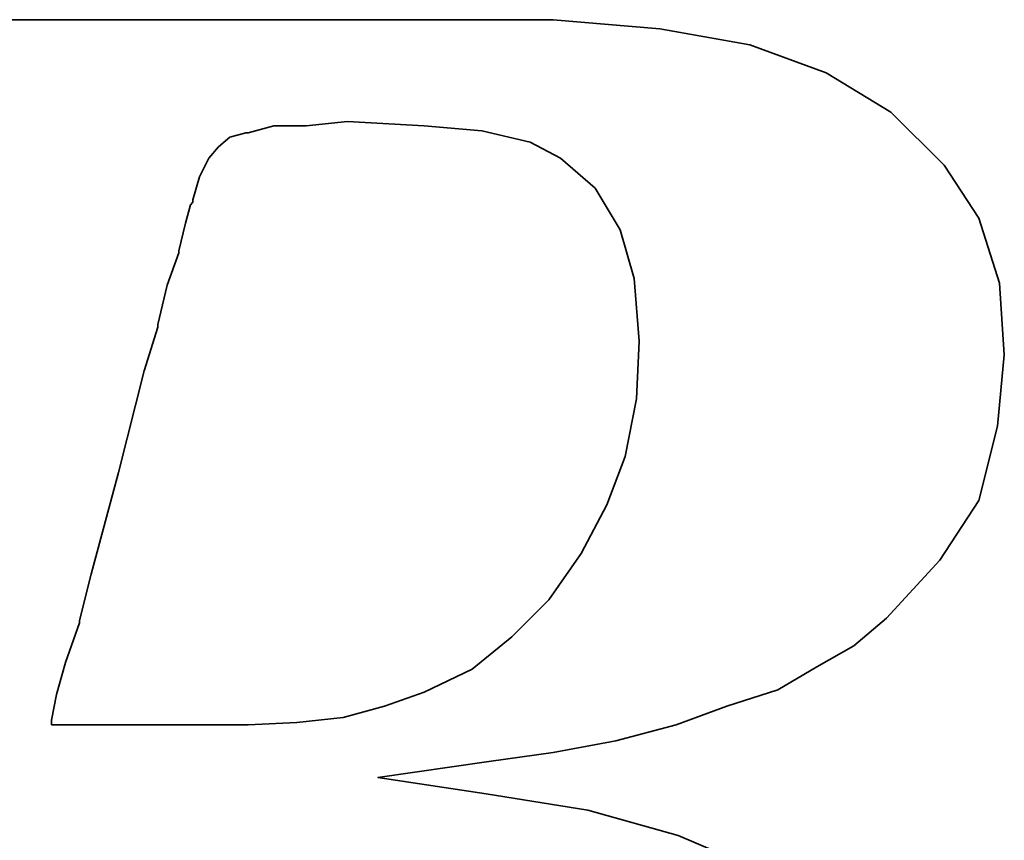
# Model space of a CAD drawing. Extents: x -237 to 233, y 63 to 161.
# Tile 32 of 49: x 193.83 to 195.13, y 111.44 to 112.53. Entities that reach past the tile are written whole.
import ezdxf

# ---------------------------------------------------------------- set-up
doc = ezdxf.new("R2010")
doc.units = 0
doc.header["$MEASUREMENT"] = 0
doc.layers.add('DIM', color=4, linetype='CONTINUOUS')
doc.layers.add('layer 1', color=7, linetype='CONTINUOUS')

# ---------------------------------------------------------------- blocks, each defined once
blk = doc.blocks.new('TBI MOTION logo(完整正式版)')
at = {"layer": 'layer 1', "color": 22, "lineweight": 35}
for points, knots in [([(-64.65375, -6.86375), (-64.65375, -6.86375), (-64.84375, -7.29625), (-64.84375, -7.29625), (-64.84375, -7.29625), (-64.84375, -7.29625), (-64.86875, -7.34375), (-64.86875, -7.34375), (-64.86875, -7.34375), (-64.86875, -7.34375), (-64.86875, -7.36875), (-64.86875, -7.36875), (-64.86875, -7.36875), (-64.86875, -7.36875), (-65.15375, -7.65375), (-65.15375, -7.65375), (-65.15375, -7.65375), (-65.15375, -7.65375), (-65.17875, -7.65375), (-65.17875, -7.65375), (-65.17875, -7.65375), (-65.17875, -7.65375), (-65.20375, -7.67875), (-65.20375, -7.67875), (-65.20375, -7.67875), (-65.20375, -7.67875), (-65.58875, -7.87125), (-65.58875, -7.87125), (-65.58875, -7.87125), (-65.58875, -7.87125), (-65.63375, -7.87125), (-65.63375, -7.87125), (-65.63375, -7.87125), (-65.63375, -7.87125), (-65.65875, -7.89375), (-65.65875, -7.89375), (-65.65875, -7.89375), (-65.65875, -7.89375), (-66.09375, -7.94375), (-66.09375, -7.94375), (-66.09375, -7.94375), (-66.09375, -7.94375), (-66.11375, -7.94375), (-66.11375, -7.94375), (-66.11375, -7.94375), (-66.11375, -7.94375), (-66.16375, -7.94375), (-66.16375, -7.94375), (-66.16375, -7.94375), (-66.16375, -7.94375), (-66.30875, -7.94375), (-66.30875, -7.94375), (-66.30875, -7.94375), (-66.30875, -7.94375), (-66.69375, -7.94375), (-66.69375, -7.94375), (-66.69375, -7.94375), (-66.69375, -7.94375), (-67.07375, -7.94375), (-67.07375, -7.94375), (-67.07375, -7.94375), (-67.07375, -7.94375), (-67.12375, -7.94375), (-67.12375, -7.94375), (-67.12375, -7.94375), (-67.12375, -7.94375), (-67.12375, -7.96625), (-67.12375, -7.96625), (-67.12375, -7.96625), (-67.12375, -7.96625), (-67.14875, -7.99125), (-67.14875, -7.99125), (-67.14875, -7.99125), (-67.14875, -7.99125), (-67.24375, -8.34875), (-67.24375, -8.34875), (-67.24375, -8.34875), (-67.24375, -8.34875), (-67.31375, -8.68625), (-67.31375, -8.68625), (-67.31375, -8.68625), (-67.31375, -8.68625), (-67.26875, -8.68625), (-67.26875, -8.68625), (-67.26875, -8.68625), (-67.26875, -8.68625), (-67.07375, -8.68625), (-67.07375, -8.68625), (-67.07375, -8.68625), (-67.07375, -8.68625), (-66.54875, -8.68625), (-66.54875, -8.68625), (-66.54875, -8.68625), (-66.54875, -8.68625), (-65.82625, -8.68625), (-65.82625, -8.68625), (-65.82625, -8.68625), (-65.82625, -8.68625), (-65.01375, -8.68625), (-65.01375, -8.68625), (-65.01375, -8.68625), (-65.01375, -8.68625), (-64.05375, -8.68625), (-64.05375, -8.68625), (-64.05375, -8.68625), (-64.05375, -8.68625), (-62.08375, -8.68625), (-62.08375, -8.68625), (-62.08375, -8.68625), (-62.08375, -8.68625), (-60.06875, -8.68625), (-60.06875, -8.68625), (-60.06875, -8.68625), (-60.06875, -8.68625), (-59.10875, -8.68625), (-59.10875, -8.68625), (-59.10875, -8.68625), (-59.10875, -8.68625), (-58.29375, -8.68625), (-58.29375, -8.68625), (-58.29375, -8.68625), (-58.29375, -8.68625), (-57.57375, -8.68625), (-57.57375, -8.68625), (-57.57375, -8.68625), (-57.57375, -8.68625), (-57.04875, -8.68625), (-57.04875, -8.68625), (-57.04875, -8.68625), (-57.04875, -8.68625), (-56.85375, -8.68625), (-56.85375, -8.68625), (-56.85375, -8.68625), (-56.85375, -8.68625), (-56.70875, -8.68625), (-56.70875, -8.68625), (-56.70875, -8.68625), (-56.70875, -8.68625), (-56.61375, -8.68625), (-56.61375, -8.68625), (-56.61375, -8.68625), (-56.61375, -8.68625), (-56.56875, -8.68625), (-56.56875, -8.68625), (-56.56875, -8.68625), (-56.56875, -8.68625), (-55.65375, -8.63875), (-55.65375, -8.63875), (-55.65375, -8.63875), (-55.65375, -8.63875), (-54.76875, -8.51875), (-54.76875, -8.51875), (-54.76875, -8.51875), (-54.76875, -8.51875), (-53.90375, -8.30375), (-53.90375, -8.30375), (-53.90375, -8.30375), (-53.90375, -8.30375), (-53.08875, -8.03875), (-53.08875, -8.03875), (-53.08875, -8.03875), (-53.08875, -8.03875), (-52.34375, -7.65375), (-52.34375, -7.65375), (-52.34375, -7.65375), (-52.34375, -7.65375), (-51.69875, -7.29625), (-51.69875, -7.29625), (-51.69875, -7.29625), (-51.69875, -7.29625), (-51.21875, -6.91125), (-51.21875, -6.91125), (-51.21875, -6.91125), (-51.21875, -6.91125), (-50.83375, -6.50375), (-50.83375, -6.50375), (-50.83375, -6.50375), (-50.83375, -6.50375), (-50.44875, -5.94875), (-50.44875, -5.94875), (-50.44875, -5.94875), (-50.44875, -5.94875), (-50.13875, -5.30375), (-50.13875, -5.30375), (-50.13875, -5.30375), (-50.13875, -5.30375), (-49.99375, -4.65375), (-49.99375, -4.65375), (-49.99375, -4.65375), (-49.99375, -4.65375), (-49.92375, -3.98375), (-49.92375, -3.98375), (-49.92375, -3.98375), (-49.92375, -3.98375), (-49.99375, -3.19374), (-49.99375, -3.19374), (-49.99375, -3.19374), (-49.99375, -3.19374), (-50.23374, -2.44874), (-50.23374, -2.44874), (-50.23374, -2.44874), (-50.23374, -2.44874), (-50.59375, -1.87374), (-50.59375, -1.87374), (-50.59375, -1.87374), (-50.59375, -1.87374), (-51.09875, -1.31874), (-51.09875, -1.31874), (-51.09875, -1.31874), (-51.09875, -1.31874), (-51.74375, -0.81875), (-51.74375, -0.81875), (-51.74375, -0.81875), (-51.74375, -0.81875), (-52.53875, -0.48125), (-52.53875, -0.48125), (-52.53875, -0.48125), (-52.53875, -0.48125), (-53.47375, -0.21875), (-53.47375, -0.21875), (-53.47375, -0.21875), (-53.47375, -0.21875), (-54.52875, -0.04874), (-54.52875, -0.04874), (-54.52875, -0.04874), (-54.52875, -0.04874), (-55.65375, 0.12125), (-55.65375, 0.12125), (-55.65375, 0.12125), (-55.65375, 0.12125), (-54.50375, 0.28624), (-54.50375, 0.28624), (-54.50375, 0.28624), (-54.50375, 0.28624), (-53.83375, 0.38124), (-53.83375, 0.38124), (-53.83375, 0.38124), (-53.83375, 0.38124), (-53.18375, 0.50125), (-53.18375, 0.50125), (-53.18375, 0.50125), (-53.18375, 0.50125), (-52.55875, 0.66874), (-52.55875, 0.66874), (-52.55875, 0.66874), (-52.55875, 0.66874), (-52.03375, 0.86124), (-52.03375, 0.86124), (-52.03375, 0.86124), (-52.03375, 0.86124), (-51.50374, 1.03124), (-51.50374, 1.03124), (-51.50374, 1.03124), (-51.50374, 1.03124), (-51.09875, 1.27125), (-51.09875, 1.27125), (-51.09875, 1.27125), (-51.09875, 1.27125), (-50.71375, 1.48624), (-50.71375, 1.48624), (-50.71375, 1.48624), (-50.71375, 1.48624), (-50.37625, 1.77625), (-50.37625, 1.77625), (-50.37625, 1.77625), (-50.37625, 1.77625), (-49.82375, 2.37625), (-49.82375, 2.37625), (-49.82375, 2.37625), (-49.82375, 2.37625), (-49.41875, 2.99625), (-49.41875, 2.99625), (-49.41875, 2.99625), (-49.41875, 2.99625), (-49.22375, 3.76625), (-49.22375, 3.76625), (-49.22375, 3.76625), (-49.22375, 3.76625), (-49.15375, 4.50874), (-49.15375, 4.50874), (-49.15375, 4.50874), (-49.15375, 4.50874), (-49.20375, 5.25125), (-49.20375, 5.25125), (-49.20375, 5.25125), (-49.20375, 5.25125), (-49.41875, 5.92625), (-49.41875, 5.92625), (-49.41875, 5.92625), (-49.41875, 5.92625), (-49.77875, 6.47625), (-49.77875, 6.47625), (-49.77875, 6.47625), (-49.77875, 6.47625), (-50.33125, 7.02624), (-50.33125, 7.02624), (-50.33125, 7.02624), (-50.33125, 7.02624), (-51.00125, 7.43625), (-51.00125, 7.43625), (-51.00125, 7.43625), (-51.00125, 7.43625), (-51.79375, 7.72625), (-51.79375, 7.72625), (-51.79375, 7.72625), (-51.79375, 7.72625), (-52.72875, 7.89124), (-52.72875, 7.89124), (-52.72875, 7.89124), (-52.72875, 7.89124), (-53.83375, 7.98625), (-53.83375, 7.98625), (-53.83375, 7.98625), (-53.83375, 7.98625), (-53.92875, 7.98625), (-53.92875, 7.98625), (-53.92875, 7.98625), (-53.92875, 7.98625), (-54.26375, 7.98625), (-54.26375, 7.98625), (-54.26375, 7.98625), (-54.26375, 7.98625), (-54.74375, 7.98625), (-54.74375, 7.98625), (-54.74375, 7.98625), (-54.74375, 7.98625), (-55.36875, 7.98625), (-55.36875, 7.98625), (-55.36875, 7.98625), (-55.36875, 7.98625), (-56.13375, 7.98625), (-56.13375, 7.98625), (-56.13375, 7.98625), (-56.13375, 7.98625), (-56.94875, 7.98625), (-56.94875, 7.98625), (-56.94875, 7.98625), (-56.94875, 7.98625), (-58.77625, 7.98625), (-58.77625, 7.98625), (-58.77625, 7.98625), (-58.77625, 7.98625), (-60.59875, 7.98625), (-60.59875, 7.98625), (-60.59875, 7.98625), (-60.59875, 7.98625), (-61.41375, 7.98625), (-61.41375, 7.98625), (-61.41375, 7.98625), (-61.41375, 7.98625), (-62.17875, 7.98625), (-62.17875, 7.98625), (-62.17875, 7.98625), (-62.17875, 7.98625), (-62.80375, 7.98625), (-62.80375, 7.98625), (-62.80375, 7.98625), (-62.80375, 7.98625), (-63.30625, 7.98625), (-63.30625, 7.98625), (-63.30625, 7.98625), (-63.30625, 7.98625), (-63.57375, 7.98625), (-63.57375, 7.98625), (-63.57375, 7.98625), (-63.57375, 7.98625), (-63.57375, 7.96375), (-63.57375, 7.96375), (-63.57375, 7.96375), (-63.57375, 7.96375), (-63.59875, 7.94125), (-63.59875, 7.94125), (-63.59875, 7.94125), (-63.59875, 7.94125), (-63.69375, 7.55625), (-63.69375, 7.55625), (-63.69375, 7.55625), (-63.69375, 7.55625), (-63.76375, 7.24624), (-63.76375, 7.24624), (-63.76375, 7.24624), (-63.76375, 7.24624), (-63.23875, 7.24624), (-63.23875, 7.24624), (-63.23875, 7.24624), (-63.23875, 7.24624), (-62.75875, 7.24624), (-62.75875, 7.24624), (-62.75875, 7.24624), (-62.75875, 7.24624), (-62.61125, 7.24624), (-62.61125, 7.24624), (-62.61125, 7.24624), (-62.61125, 7.24624), (-62.56625, 7.24624), (-62.56625, 7.24624), (-62.56625, 7.24624), (-62.56625, 7.24624), (-62.22875, 7.24624), (-62.22875, 7.24624), (-62.22875, 7.24624), (-62.22875, 7.24624), (-62.20375, 7.24624), (-62.20375, 7.24624), (-62.20375, 7.24624), (-62.20375, 7.24624), (-62.17875, 7.21875), (-62.17875, 7.21875), (-62.17875, 7.21875), (-62.17875, 7.21875), (-61.96375, 7.17125), (-61.96375, 7.17125), (-61.96375, 7.17125), (-61.96375, 7.17125), (-61.72375, 7.12624), (-61.72375, 7.12624), (-61.72375, 7.12624), (-61.72375, 7.12624), (-61.70375, 7.12624), (-61.70375, 7.12624), (-61.70375, 7.12624), (-61.70375, 7.12624), (-61.55875, 7.07624), (-61.55875, 7.07624), (-61.55875, 7.07624), (-61.55875, 7.07624), (-61.50875, 7.07624), (-61.50875, 7.07624), (-61.50875, 7.07624), (-61.50875, 7.07624), (-61.48375, 7.02624), (-61.48375, 7.02624), (-61.48375, 7.02624), (-61.48375, 7.02624), (-61.31875, 6.83375), (-61.31875, 6.83375), (-61.31875, 6.83375), (-61.31875, 6.83375), (-61.29375, 6.81125), (-61.29375, 6.81125), (-61.29375, 6.81125), (-61.29375, 6.81125), (-61.29375, 6.78625), (-61.29375, 6.78625), (-61.29375, 6.78625), (-61.29375, 6.78625), (-61.19875, 6.50124), (-61.19875, 6.50124), (-61.19875, 6.50124), (-61.19875, 6.50124), (-61.17375, 6.45124), (-61.17375, 6.45124), (-61.17375, 6.45124), (-61.17375, 6.45124), (-61.19875, 6.40625), (-61.19875, 6.40625), (-61.19875, 6.40625), (-61.19875, 6.40625), (-61.26875, 5.99624), (-61.26875, 5.99624), (-61.26875, 5.99624), (-61.26875, 5.99624), (-61.26875, 5.85125), (-61.26875, 5.85125), (-61.26875, 5.85125), (-61.26875, 5.85125), (-61.26875, 5.82625), (-61.26875, 5.82625), (-61.26875, 5.82625), (-61.26875, 5.82625), (-61.29375, 5.80625), (-61.29375, 5.80625), (-61.29375, 5.80625), (-61.29375, 5.80625), (-61.34125, 5.66125), (-61.34125, 5.66125), (-61.34125, 5.66125), (-61.34125, 5.66125), (-61.41375, 5.44625), (-61.41375, 5.44625), (-61.41375, 5.44625), (-61.41375, 5.44625), (-61.48375, 5.15625), (-61.48375, 5.15625), (-61.48375, 5.15625), (-61.48375, 5.15625), (-61.58375, 4.82124), (-61.58375, 4.82124), (-61.58375, 4.82124), (-61.58375, 4.82124), (-61.79875, 4.00375), (-61.79875, 4.00375), (-61.79875, 4.00375), (-61.79875, 4.00375), (-62.05875, 2.99625), (-62.05875, 2.99625), (-62.05875, 2.99625), (-62.05875, 2.99625), (-62.34875, 1.91625), (-62.34875, 1.91625), (-62.34875, 1.91625), (-62.34875, 1.91625), (-62.97375, -0.41124), (-62.97375, -0.41124), (-62.97375, -0.41124), (-62.97375, -0.41124), (-63.59875, -2.75875), (-63.59875, -2.75875), (-63.59875, -2.75875), (-63.59875, -2.75875), (-63.88375, -3.86374), (-63.88375, -3.86374), (-63.88375, -3.86374), (-63.88375, -3.86374), (-64.14875, -4.82374), (-64.14875, -4.82374), (-64.14875, -4.82374), (-64.14875, -4.82374), (-64.36375, -5.64125), (-64.36375, -5.64125), (-64.36375, -5.64125), (-64.36375, -5.64125), (-64.43625, -5.97625), (-64.43625, -5.97625), (-64.43625, -5.97625), (-64.43625, -5.97625), (-64.50875, -6.28625), (-64.50875, -6.28625), (-64.50875, -6.28625), (-64.50875, -6.28625), (-64.50875, -6.30875), (-64.50875, -6.30875), (-64.50875, -6.30875), (-64.50875, -6.30875), (-64.57875, -6.50375), (-64.57875, -6.50375), (-64.57875, -6.50375), (-64.57875, -6.50375), (-64.62875, -6.69625), (-64.62875, -6.69625), (-64.62875, -6.69625), (-64.62875, -6.69625), (-64.62875, -6.76875), (-64.62875, -6.76875), (-64.62875, -6.76875), (-64.62875, -6.76875), (-64.62875, -6.81375), (-64.62875, -6.81375), (-64.62875, -6.81375), (-64.62875, -6.81375), (-64.62875, -6.83875), (-64.62875, -6.83875), (-64.62875, -6.83875), (-64.62875, -6.83875), (-64.65375, -6.86375), (-64.65375, -6.86375)], [0, 0, 0, 0, 0.00719424, 0.00719424, 0.00719424, 0.00719424, 0.01438849, 0.01438849, 0.01438849, 0.01438849, 0.02158273, 0.02158273, 0.02158273, 0.02158273, 0.02877698, 0.02877698, 0.02877698, 0.02877698, 0.03597122, 0.03597122, 0.03597122, 0.03597122, 0.04316547, 0.04316547, 0.04316547, 0.04316547, 0.05035971, 0.05035971, 0.05035971, 0.05035971, 0.05755396, 0.05755396, 0.05755396, 0.05755396, 0.0647482, 0.0647482, 0.0647482, 0.0647482, 0.07194245, 0.07194245, 0.07194245, 0.07194245, 0.07913669, 0.07913669, 0.07913669, 0.07913669, 0.08633094, 0.08633094, 0.08633094, 0.08633094, 0.09352518, 0.09352518, 0.09352518, 0.09352518, 0.10071942, 0.10071942, 0.10071942, 0.10071942, 0.10791367, 0.10791367, 0.10791367, 0.10791367, 0.11510791, 0.11510791, 0.11510791, 0.11510791, 0.12230216, 0.12230216, 0.12230216, 0.12230216, 0.1294964, 0.1294964, 0.1294964, 0.1294964, 0.13669065, 0.13669065, 0.13669065, 0.13669065, 0.14388489, 0.14388489, 0.14388489, 0.14388489, 0.15107914, 0.15107914, 0.15107914, 0.15107914, 0.15827338, 0.15827338, 0.15827338, 0.15827338, 0.16546763, 0.16546763, 0.16546763, 0.16546763, 0.17266187, 0.17266187, 0.17266187, 0.17266187, 0.17985612, 0.17985612, 0.17985612, 0.17985612, 0.18705036, 0.18705036, 0.18705036, 0.18705036, 0.1942446, 0.1942446, 0.1942446, 0.1942446, 0.20143885, 0.20143885, 0.20143885, 0.20143885, 0.20863309, 0.20863309, 0.20863309, 0.20863309, 0.21582734, 0.21582734, 0.21582734, 0.21582734, 0.22302158, 0.22302158, 0.22302158, 0.22302158, 0.23021583, 0.23021583, 0.23021583, 0.23021583, 0.23741007, 0.23741007, 0.23741007, 0.23741007, 0.24460432, 0.24460432, 0.24460432, 0.24460432, 0.25179856, 0.25179856, 0.25179856, 0.25179856, 0.25899281, 0.25899281, 0.25899281, 0.25899281, 0.26618705, 0.26618705, 0.26618705, 0.26618705, 0.27338129, 0.27338129, 0.27338129, 0.27338129, 0.28057554, 0.28057554, 0.28057554, 0.28057554, 0.28776978, 0.28776978, 0.28776978, 0.28776978, 0.29496403, 0.29496403, 0.29496403, 0.29496403, 0.30215827, 0.30215827, 0.30215827, 0.30215827, 0.30935252, 0.30935252, 0.30935252, 0.30935252, 0.31654676, 0.31654676, 0.31654676, 0.31654676, 0.32374101, 0.32374101, 0.32374101, 0.32374101, 0.33093525, 0.33093525, 0.33093525, 0.33093525, 0.3381295, 0.3381295, 0.3381295, 0.3381295, 0.34532374, 0.34532374, 0.34532374, 0.34532374, 0.35251799, 0.35251799, 0.35251799, 0.35251799, 0.35971223, 0.35971223, 0.35971223, 0.35971223, 0.36690647, 0.36690647, 0.36690647, 0.36690647, 0.37410072, 0.37410072, 0.37410072, 0.37410072, 0.38129496, 0.38129496, 0.38129496, 0.38129496, 0.38848921, 0.38848921, 0.38848921, 0.38848921, 0.39568345, 0.39568345, 0.39568345, 0.39568345, 0.4028777, 0.4028777, 0.4028777, 0.4028777, 0.41007194, 0.41007194, 0.41007194, 0.41007194, 0.41726619, 0.41726619, 0.41726619, 0.41726619, 0.42446043, 0.42446043, 0.42446043, 0.42446043, 0.43165468, 0.43165468, 0.43165468, 0.43165468, 0.43884892, 0.43884892, 0.43884892, 0.43884892, 0.44604317, 0.44604317, 0.44604317, 0.44604317, 0.45323741, 0.45323741, 0.45323741, 0.45323741, 0.46043165, 0.46043165, 0.46043165, 0.46043165, 0.4676259, 0.4676259, 0.4676259, 0.4676259, 0.47482014, 0.47482014, 0.47482014, 0.47482014, 0.48201439, 0.48201439, 0.48201439, 0.48201439, 0.48920863, 0.48920863, 0.48920863, 0.48920863, 0.49640288, 0.49640288, 0.49640288, 0.49640288, 0.50359712, 0.50359712, 0.50359712, 0.50359712, 0.51079137, 0.51079137, 0.51079137, 0.51079137, 0.51798561, 0.51798561, 0.51798561, 0.51798561, 0.52517986, 0.52517986, 0.52517986, 0.52517986, 0.5323741, 0.5323741, 0.5323741, 0.5323741, 0.53956835, 0.53956835, 0.53956835, 0.53956835, 0.54676259, 0.54676259, 0.54676259, 0.54676259, 0.55395683, 0.55395683, 0.55395683, 0.55395683, 0.56115108, 0.56115108, 0.56115108, 0.56115108, 0.56834532, 0.56834532, 0.56834532, 0.56834532, 0.57553957, 0.57553957, 0.57553957, 0.57553957, 0.58273381, 0.58273381, 0.58273381, 0.58273381, 0.58992806, 0.58992806, 0.58992806, 0.58992806, 0.5971223, 0.5971223, 0.5971223, 0.5971223, 0.60431655, 0.60431655, 0.60431655, 0.60431655, 0.61151079, 0.61151079, 0.61151079, 0.61151079, 0.61870504, 0.61870504, 0.61870504, 0.61870504, 0.62589928, 0.62589928, 0.62589928, 0.62589928, 0.63309353, 0.63309353, 0.63309353, 0.63309353, 0.64028777, 0.64028777, 0.64028777, 0.64028777, 0.64748201, 0.64748201, 0.64748201, 0.64748201, 0.65467626, 0.65467626, 0.65467626, 0.65467626, 0.6618705, 0.6618705, 0.6618705, 0.6618705, 0.66906475, 0.66906475, 0.66906475, 0.66906475, 0.67625899, 0.67625899, 0.67625899, 0.67625899, 0.68345324, 0.68345324, 0.68345324, 0.68345324, 0.69064748, 0.69064748, 0.69064748, 0.69064748, 0.69784173, 0.69784173, 0.69784173, 0.69784173, 0.70503597, 0.70503597, 0.70503597, 0.70503597, 0.71223022, 0.71223022, 0.71223022, 0.71223022, 0.71942446, 0.71942446, 0.71942446, 0.71942446, 0.72661871, 0.72661871, 0.72661871, 0.72661871, 0.73381295, 0.73381295, 0.73381295, 0.73381295, 0.74100719, 0.74100719, 0.74100719, 0.74100719, 0.74820144, 0.74820144, 0.74820144, 0.74820144, 0.75539568, 0.75539568, 0.75539568, 0.75539568, 0.76258993, 0.76258993, 0.76258993, 0.76258993, 0.76978417, 0.76978417, 0.76978417, 0.76978417, 0.77697842, 0.77697842, 0.77697842, 0.77697842, 0.78417266, 0.78417266, 0.78417266, 0.78417266, 0.79136691, 0.79136691, 0.79136691, 0.79136691, 0.79856115, 0.79856115, 0.79856115, 0.79856115, 0.8057554, 0.8057554, 0.8057554, 0.8057554, 0.81294964, 0.81294964, 0.81294964, 0.81294964, 0.82014388, 0.82014388, 0.82014388, 0.82014388, 0.82733813, 0.82733813, 0.82733813, 0.82733813, 0.83453237, 0.83453237, 0.83453237, 0.83453237, 0.84172662, 0.84172662, 0.84172662, 0.84172662, 0.84892086, 0.84892086, 0.84892086, 0.84892086, 0.85611511, 0.85611511, 0.85611511, 0.85611511, 0.86330935, 0.86330935, 0.86330935, 0.86330935, 0.8705036, 0.8705036, 0.8705036, 0.8705036, 0.87769784, 0.87769784, 0.87769784, 0.87769784, 0.88489209, 0.88489209, 0.88489209, 0.88489209, 0.89208633, 0.89208633, 0.89208633, 0.89208633, 0.89928058, 0.89928058, 0.89928058, 0.89928058, 0.90647482, 0.90647482, 0.90647482, 0.90647482, 0.91366906, 0.91366906, 0.91366906, 0.91366906, 0.92086331, 0.92086331, 0.92086331, 0.92086331, 0.92805755, 0.92805755, 0.92805755, 0.92805755, 0.9352518, 0.9352518, 0.9352518, 0.9352518, 0.94244604, 0.94244604, 0.94244604, 0.94244604, 0.94964029, 0.94964029, 0.94964029, 0.94964029, 0.95683453, 0.95683453, 0.95683453, 0.95683453, 0.96402878, 0.96402878, 0.96402878, 0.96402878, 0.97122302, 0.97122302, 0.97122302, 0.97122302, 0.97841727, 0.97841727, 0.97841727, 0.97841727, 0.98561151, 0.98561151, 0.98561151, 0.98561151, 0.99280576, 0.99280576, 0.99280576, 0.99280576, 1, 1, 1, 1]), ([(-57.50375, 6.35625), (-57.50375, 6.35625), (-57.57375, 6.11625), (-57.57375, 6.11625), (-57.57375, 6.11625), (-57.57375, 6.11625), (-57.57375, 6.09125), (-57.57375, 6.09125), (-57.57375, 6.09125), (-57.57375, 6.09125), (-57.59875, 6.06625), (-57.59875, 6.06625), (-57.59875, 6.06625), (-57.59875, 6.06625), (-57.64875, 5.87625), (-57.64875, 5.87625), (-57.64875, 5.87625), (-57.64875, 5.87625), (-57.71875, 5.58875), (-57.71875, 5.58875), (-57.71875, 5.58875), (-57.71875, 5.58875), (-57.71875, 5.56625), (-57.71875, 5.56625), (-57.71875, 5.56625), (-57.71875, 5.56625), (-57.83875, 5.23125), (-57.83875, 5.23125), (-57.83875, 5.23125), (-57.83875, 5.23125), (-57.93625, 4.82124), (-57.93625, 4.82124), (-57.93625, 4.82124), (-57.93625, 4.82124), (-57.93625, 4.79624), (-57.93625, 4.79624), (-57.93625, 4.79624), (-57.93625, 4.79624), (-58.07875, 4.34125), (-58.07875, 4.34125), (-58.07875, 4.34125), (-58.07875, 4.34125), (-58.34375, 3.28625), (-58.34375, 3.28625), (-58.34375, 3.28625), (-58.34375, 3.28625), (-58.62875, 2.23124), (-58.62875, 2.23124), (-58.62875, 2.23124), (-58.62875, 2.23124), (-58.74875, 1.75125), (-58.74875, 1.75125), (-58.74875, 1.75125), (-58.74875, 1.75125), (-58.74875, 1.72625), (-58.74875, 1.72625), (-58.74875, 1.72625), (-58.74875, 1.72625), (-58.89375, 1.31625), (-58.89375, 1.31625), (-58.89375, 1.31625), (-58.89375, 1.31625), (-58.98875, 0.98124), (-58.98875, 0.98124), (-58.98875, 0.98124), (-58.98875, 0.98124), (-59.03875, 0.71625), (-59.03875, 0.71625), (-59.03875, 0.71625), (-59.03875, 0.71625), (-59.03875, 0.66874), (-59.03875, 0.66874), (-59.03875, 0.66874), (-59.03875, 0.66874), (-58.91875, 0.66874), (-58.91875, 0.66874), (-58.91875, 0.66874), (-58.91875, 0.66874), (-58.53375, 0.66874), (-58.53375, 0.66874), (-58.53375, 0.66874), (-58.53375, 0.66874), (-58.10375, 0.66874), (-58.10375, 0.66874), (-58.10375, 0.66874), (-58.10375, 0.66874), (-57.66875, 0.66874), (-57.66875, 0.66874), (-57.66875, 0.66874), (-57.66875, 0.66874), (-57.33375, 0.66874), (-57.33375, 0.66874), (-57.33375, 0.66874), (-57.33375, 0.66874), (-57.09375, 0.66874), (-57.09375, 0.66874), (-57.09375, 0.66874), (-57.09375, 0.66874), (-56.99875, 0.66874), (-56.99875, 0.66874), (-56.99875, 0.66874), (-56.99875, 0.66874), (-56.49375, 0.69374), (-56.49375, 0.69374), (-56.49375, 0.69374), (-56.49375, 0.69374), (-56.01375, 0.74374), (-56.01375, 0.74374), (-56.01375, 0.74374), (-56.01375, 0.74374), (-55.58375, 0.86124), (-55.58375, 0.86124), (-55.58375, 0.86124), (-55.58375, 0.86124), (-55.17375, 1.00624), (-55.17375, 1.00624), (-55.17375, 1.00624), (-55.17375, 1.00624), (-54.67375, 1.24625), (-54.67375, 1.24625), (-54.67375, 1.24625), (-54.67375, 1.24625), (-54.26375, 1.58124), (-54.26375, 1.58124), (-54.26375, 1.58124), (-54.26375, 1.58124), (-53.87875, 1.96374), (-53.87875, 1.96374), (-53.87875, 1.96374), (-53.87875, 1.96374), (-53.54375, 2.44625), (-53.54375, 2.44625), (-53.54375, 2.44625), (-53.54375, 2.44625), (-53.27875, 2.95125), (-53.27875, 2.95125), (-53.27875, 2.95125), (-53.27875, 2.95125), (-53.08875, 3.45124), (-53.08875, 3.45124), (-53.08875, 3.45124), (-53.08875, 3.45124), (-52.96875, 4.05124), (-52.96875, 4.05124), (-52.96875, 4.05124), (-52.96875, 4.05124), (-52.94375, 4.65125), (-52.94375, 4.65125), (-52.94375, 4.65125), (-52.94375, 4.65125), (-52.99375, 5.30125), (-52.99375, 5.30125), (-52.99375, 5.30125), (-52.99375, 5.30125), (-53.13875, 5.80625), (-53.13875, 5.80625), (-53.13875, 5.80625), (-53.13875, 5.80625), (-53.39875, 6.23625), (-53.39875, 6.23625), (-53.39875, 6.23625), (-53.39875, 6.23625), (-53.75875, 6.54875), (-53.75875, 6.54875), (-53.75875, 6.54875), (-53.75875, 6.54875), (-54.07375, 6.71625), (-54.07375, 6.71625), (-54.07375, 6.71625), (-54.07375, 6.71625), (-54.57375, 6.83375), (-54.57375, 6.83375), (-54.57375, 6.83375), (-54.57375, 6.83375), (-55.17375, 6.88625), (-55.17375, 6.88625), (-55.17375, 6.88625), (-55.17375, 6.88625), (-55.96875, 6.93125), (-55.96875, 6.93125), (-55.96875, 6.93125), (-55.96875, 6.93125), (-56.39875, 6.88625), (-56.39875, 6.88625), (-56.39875, 6.88625), (-56.39875, 6.88625), (-56.42125, 6.88625), (-56.42125, 6.88625), (-56.42125, 6.88625), (-56.42125, 6.88625), (-56.73375, 6.88625), (-56.73375, 6.88625), (-56.73375, 6.88625), (-56.73375, 6.88625), (-56.99875, 6.81125), (-56.99875, 6.81125), (-56.99875, 6.81125), (-56.99875, 6.81125), (-57.02375, 6.81125), (-57.02375, 6.81125), (-57.02375, 6.81125), (-57.02375, 6.81125), (-57.18875, 6.76625), (-57.18875, 6.76625), (-57.18875, 6.76625), (-57.18875, 6.76625), (-57.30875, 6.66625), (-57.30875, 6.66625), (-57.30875, 6.66625), (-57.30875, 6.66625), (-57.40875, 6.54875), (-57.40875, 6.54875), (-57.40875, 6.54875), (-57.40875, 6.54875), (-57.50375, 6.35625), (-57.50375, 6.35625)], [0, 0, 0, 0, 0.01851852, 0.01851852, 0.01851852, 0.01851852, 0.03703704, 0.03703704, 0.03703704, 0.03703704, 0.05555556, 0.05555556, 0.05555556, 0.05555556, 0.07407407, 0.07407407, 0.07407407, 0.07407407, 0.09259259, 0.09259259, 0.09259259, 0.09259259, 0.11111111, 0.11111111, 0.11111111, 0.11111111, 0.12962963, 0.12962963, 0.12962963, 0.12962963, 0.14814815, 0.14814815, 0.14814815, 0.14814815, 0.16666667, 0.16666667, 0.16666667, 0.16666667, 0.18518519, 0.18518519, 0.18518519, 0.18518519, 0.2037037, 0.2037037, 0.2037037, 0.2037037, 0.22222222, 0.22222222, 0.22222222, 0.22222222, 0.24074074, 0.24074074, 0.24074074, 0.24074074, 0.25925926, 0.25925926, 0.25925926, 0.25925926, 0.27777778, 0.27777778, 0.27777778, 0.27777778, 0.2962963, 0.2962963, 0.2962963, 0.2962963, 0.31481481, 0.31481481, 0.31481481, 0.31481481, 0.33333333, 0.33333333, 0.33333333, 0.33333333, 0.35185185, 0.35185185, 0.35185185, 0.35185185, 0.37037037, 0.37037037, 0.37037037, 0.37037037, 0.38888889, 0.38888889, 0.38888889, 0.38888889, 0.40740741, 0.40740741, 0.40740741, 0.40740741, 0.42592593, 0.42592593, 0.42592593, 0.42592593, 0.44444444, 0.44444444, 0.44444444, 0.44444444, 0.46296296, 0.46296296, 0.46296296, 0.46296296, 0.48148148, 0.48148148, 0.48148148, 0.48148148, 0.5, 0.5, 0.5, 0.5, 0.51851852, 0.51851852, 0.51851852, 0.51851852, 0.53703704, 0.53703704, 0.53703704, 0.53703704, 0.55555556, 0.55555556, 0.55555556, 0.55555556, 0.57407407, 0.57407407, 0.57407407, 0.57407407, 0.59259259, 0.59259259, 0.59259259, 0.59259259, 0.61111111, 0.61111111, 0.61111111, 0.61111111, 0.62962963, 0.62962963, 0.62962963, 0.62962963, 0.64814815, 0.64814815, 0.64814815, 0.64814815, 0.66666667, 0.66666667, 0.66666667, 0.66666667, 0.68518519, 0.68518519, 0.68518519, 0.68518519, 0.7037037, 0.7037037, 0.7037037, 0.7037037, 0.72222222, 0.72222222, 0.72222222, 0.72222222, 0.74074074, 0.74074074, 0.74074074, 0.74074074, 0.75925926, 0.75925926, 0.75925926, 0.75925926, 0.77777778, 0.77777778, 0.77777778, 0.77777778, 0.7962963, 0.7962963, 0.7962963, 0.7962963, 0.81481481, 0.81481481, 0.81481481, 0.81481481, 0.83333333, 0.83333333, 0.83333333, 0.83333333, 0.85185185, 0.85185185, 0.85185185, 0.85185185, 0.87037037, 0.87037037, 0.87037037, 0.87037037, 0.88888889, 0.88888889, 0.88888889, 0.88888889, 0.90740741, 0.90740741, 0.90740741, 0.90740741, 0.92592593, 0.92592593, 0.92592593, 0.92592593, 0.94444444, 0.94444444, 0.94444444, 0.94444444, 0.96296296, 0.96296296, 0.96296296, 0.96296296, 0.98148148, 0.98148148, 0.98148148, 0.98148148, 1, 1, 1, 1])]:
    blk.add_open_spline(points, degree=3, knots=knots, dxfattribs=at)

msp = doc.modelspace()

# ---------------------------------------------------------------- block references
at = {"layer": 'DIM', "color": 7, "xscale": 0.1277045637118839, "yscale": 0.1277045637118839, "zscale": 0.1277045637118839}
msp.add_blockref('TBI MOTION logo(完整正式版)', (201.4092, 111.5119), dxfattribs=at)

doc.saveas('drawing.dxf')
